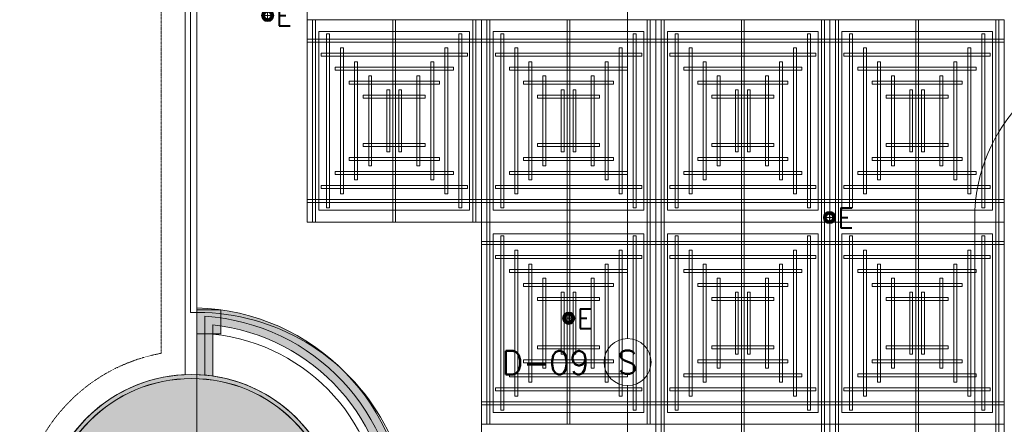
# Model space of a CAD drawing. Header units: millimetres. Extents: x 149250 to 222845, y -30669 to 18303.
# Tile 9 of 36: x 149250 to 155532, y 9799 to 12381. Entities that reach past the tile are written whole.
import ezdxf
from ezdxf.enums import TextEntityAlignment as Align

# ---------------------------------------------------------------- set-up
doc = ezdxf.new("R2010")
doc.units = ezdxf.units.MM
doc.header["$MEASUREMENT"] = 0
for name, pattern in [('DASHED', [19.05, 12.7, -6.35]), ('HIDDENX2', [0.75, 0.5, -0.25]), ('IRISH HOUSE_FF46_HYD AIRPORT_HVAC DUCTING LAYOUT 3$0$( Dashed )', [0.75, 0.5, -0.25]), ('IRISH HOUSE_FF46_HYD AIRPORT_HVAC DUCTING LAYOUT 3$0$LEVEL-F-OVERALL LAYOUT$0$Overhead', [4, 2.5, -1.5])]:
    doc.linetypes.add(name, pattern=pattern)
doc.layers.get('0').update_dxf_attribs({"lineweight": 5})
for name, color, linetype, lineweight in [('E Celing Lighting', 5, 'DASHED', 5), ('IRISH HOUSE_FF46_HYD AIRPORT_HVAC DUCTING LAYOUT 3$0$00 Structural', 2, 'Continuous', 25), ('IRISH HOUSE_FF46_HYD AIRPORT_HVAC DUCTING LAYOUT 3$0$02_Elevation 00', 8, 'Continuous', 9), ('IRISH HOUSE_FF46_HYD AIRPORT_HVAC DUCTING LAYOUT 3$0$Ceiling', 14, 'Continuous', 9), ('IRISH HOUSE_FF46_HYD AIRPORT_HVAC DUCTING LAYOUT 3$0$Furniture', 14, 'Continuous', 9), ('IRISH HOUSE_FF46_HYD AIRPORT_HVAC DUCTING LAYOUT 3$0$Grey', 8, 'Continuous', 9), ('IRISH HOUSE_FF46_HYD AIRPORT_HVAC DUCTING LAYOUT 3$0$LEVEL-F-OVERALL LAYOUT$0$A-FLOR-HRAL', 251, 'Continuous', 13), ('IRISH HOUSE_FF46_HYD AIRPORT_HVAC DUCTING LAYOUT 3$0$LEVEL-F-OVERALL LAYOUT$0$A-FLOR-OVHD', 251, 'IRISH HOUSE_FF46_HYD AIRPORT_HVAC DUCTING LAYOUT 3$0$LEVEL-F-OVERALL LAYOUT$0$Overhead', 5), ('Lighting (Ceiling)', 160, 'Continuous', 15), ('M-MEP-GEN', 7, 'Continuous', 5)]:
    doc.layers.add(name, color=color, linetype=linetype, lineweight=lineweight)
doc.layers.add('IRISH HOUSE_FF46_HYD AIRPORT_HVAC DUCTING LAYOUT 3$0$Flooring', color=8, linetype='Continuous')
doc.layers.add('IRISH HOUSE_FF46_HYD AIRPORT_HVAC DUCTING LAYOUT 3$0$RCP LAYOUT', color=9, linetype='Continuous', true_color=0x808080)
for name, color, linetype, lineweight, true_color in [('M-MEP-ELFA-CABLE', 1, 'HIDDENX2', 20, 0xff0000), ('M-MEP-ELFA-DETECTOR', 7, 'Continuous', 20, 0xa50000), ('M-MEP-ELPR-EQUIP', 6, 'Continuous', 20, 0xff00ff)]:
    doc.layers.add(name, color=color, linetype=linetype, lineweight=lineweight, true_color=true_color)
doc.styles.get("Standard").update_dxf_attribs({"font": 'romans.shx'})

# ---------------------------------------------------------------- blocks, each defined once
blk = doc.blocks.new('IRISH HOUSE_FF46_HYD AIRPORT_HVAC DUCTING LAYOUT 3$0$IRISH HOUSE-RCP LAYOUT')
at = {"lineweight": 0, "ltscale": 0.25, "true_color": 0x808080}
h = blk.add_hatch(color=8, dxfattribs=at)
h.dxf.hatch_style = 1
h.paths.add_polyline_path([(34, 1369.8), (34, 944.4, -0.013467), (84.8, 941.2), (84.8, 1316.7, -0.937706), (84.8, -1316.7), (84.8, -941.2, -0.013467), (34, -944.4), (34, -1369.8, 0.975525)])
h = blk.add_hatch(color=8, dxfattribs=at)
h.dxf.hatch_style = 1
h.paths.add_polyline_path([(84.8, 1316.7), (84.8, 941.2, -0.013533), (135.6, 935.3), (135.6, 1203.5), (135.6, 1261.4, -0.898297), (135.6, -1261.4), (135.6, -935.3, -0.013533), (84.8, -941.2), (84.8, -1316.7, 0.937706)])
h = blk.add_hatch(color=8, dxfattribs=at)
h.dxf.hatch_style = 1
h.paths.add_polyline_path([(0, 945, 1), (0, -945, 1)])
h.paths.add_polyline_path([(0, -919.6, -1), (0, 919.6, -1)], flags=16)
h = blk.add_hatch(color=8, dxfattribs=at)
h.dxf.hatch_style = 1
h.paths.add_polyline_path([(0, 945, 1), (0, -945, 1)])
h.paths.add_polyline_path([(0, -919.6, -1), (0, 919.6, -1)], flags=16)
h = blk.add_hatch(color=8, dxfattribs=at)
h.dxf.hatch_style = 1
h.paths.add_polyline_path([(0, 945, 1), (0, -945, 1)])
h.paths.add_polyline_path([(0, -919.6, -1), (0, 919.6, -1)], flags=16)
h = blk.add_hatch(color=8, dxfattribs=at)
h.dxf.hatch_style = 1
h.paths.add_polyline_path([(-194.6, -7416.7), (-194.6, -9019.3), (1106, -9019.3), (1106, -7416.7)])
h.paths.add_polyline_path([(5.8, -7617.1), (5.8, -8818.9), (905.6, -8818.9), (905.6, -7617.1)], flags=16)
h.paths.add_polyline_path([(0, -919.6, 1), (0, 919.6, 1)])
h = blk.add_hatch(color=8, dxfattribs=at)
h.dxf.hatch_style = 1
h.paths.add_polyline_path([(-194.6, -7416.7), (-194.6, -9019.3), (1106, -9019.3), (1106, -7416.7)])
h.paths.add_polyline_path([(5.8, -7617.1), (5.8, -8818.9), (905.6, -8818.9), (905.6, -7617.1)], flags=16)
h.paths.add_polyline_path([(919.7, 0, 1), (-919.6, 0, 1)])
h = blk.add_hatch(color=8, dxfattribs=at)
h.dxf.hatch_style = 1
h.paths.add_polyline_path([(-194.6, -7416.7), (-194.6, -9019.3), (1106, -9019.3), (1106, -7416.7)])
h.paths.add_polyline_path([(5.8, -7617.1), (5.8, -8818.9), (905.6, -8818.9), (905.6, -7617.1)], flags=16)
h.paths.add_polyline_path([(0, -919.6, 1), (0, 919.6, 1)])
at = {"layer": 'IRISH HOUSE_FF46_HYD AIRPORT_HVAC DUCTING LAYOUT 3$0$00 Structural', "lineweight": 0, "ltscale": 0.25, "true_color": 0x808080}
h = blk.add_hatch(color=8, dxfattribs=at)
h.dxf.hatch_style = 1
h.paths.add_polyline_path([(34, 1357.5), (34, 1205.1), (186.4, 1205.1), (186.4, 1357.5)])
at = {"color": 8, "lineweight": 0, "ltscale": 0.25, "true_color": 0x808080}
for p, q in [((736.3, 1918.2), (736.3, 8372.8)), ((1848.5, 3209.1), (736.3, 3209.1)), ((736.3, 3209.1), (736.3, 1918.2)), ((1848.5, 3209.1), (2960.8, 3209.1)), ((1848.5, 1918.2), (1848.5, 3209.1)), ((1848.5, 1918.2), (1848.5, 3209.1)), ((2960.8, 3209.1), (2960.8, 1918.2)), ((4073.1, 3209.1), (2960.8, 3209.1)), ((2960.8, 3209.1), (2960.8, 1918.2)), ((4073.1, 1918.2), (4073.1, 3209.1)), ((5185.4, 3209.1), (4073.1, 3209.1)), ((4073.1, 3209.1), (4073.1, 1918.2)), ((5185.4, 1918.2), (5185.4, 3209.1)), ((1772.3, 3132.9), (812.5, 3132.9)), ((812.5, 3132.9), (812.5, 1994.4)), ((1772.3, 1994.4), (1772.3, 3132.9)), ((1924.7, 3132.9), (2884.6, 3132.9)), ((1924.7, 1994.4), (1924.7, 3132.9)), ((2884.6, 3132.9), (2884.6, 1994.4)), ((3996.9, 3132.9), (3037, 3132.9)), ((3037, 3132.9), (3037, 1994.4)), ((3996.9, 1994.4), (3996.9, 3132.9)), ((5109.2, 3132.9), (4149.3, 3132.9)), ((4149.3, 3132.9), (4149.3, 1994.4)), ((5109.2, 1994.4), (5109.2, 3132.9)), ((812.5, 1994.4), (1772.3, 1994.4)), ((2884.6, 1994.4), (1924.7, 1994.4)), ((3037, 1994.4), (3996.9, 1994.4)), ((4149.3, 1994.4), (5109.2, 1994.4)), ((1848.5, 1918.2), (736.3, 1918.2)), ((736.3, 1918.2), (1848.5, 1918.2)), ((1848.5, -1954.5), (1848.5, 1918.2)), ((2960.8, 1918.2), (1848.5, 1918.2)), ((2960.8, 1918.2), (1848.5, 1918.2)), ((1848.5, 1918.2), (1848.5, 627.3)), ((2960.8, 1918.2), (4073.1, 1918.2)), ((2960.8, 627.3), (2960.8, 1918.2)), ((2960.8, 627.3), (2960.8, 1918.2)), ((2960.8, 1918.2), (4073.1, 1918.2)), ((4073.1, 1918.2), (4073.1, 627.3)), ((4073.1, 1918.2), (5185.4, 1918.2)), ((4073.1, 627.3), (4073.1, 1918.2)), ((4073.1, 1918.2), (5185.4, 1918.2)), ((5185.4, 1918.2), (5185.4, 627.3)), ((2884.6, 1842), (1924.7, 1842)), ((1924.7, 1842), (1924.7, 703.5)), ((2884.6, 703.5), (2884.6, 1842)), ((3037, 703.5), (3037, 1842)), ((3037, 1842), (3996.9, 1842)), ((3996.9, 1842), (3996.9, 703.5)), ((4149.3, 703.5), (4149.3, 1842)), ((4149.3, 1842), (5109.2, 1842)), ((5109.2, 1842), (5109.2, 703.5)), ((1924.7, 703.5), (2884.6, 703.5)), ((3996.9, 703.5), (3037, 703.5)), ((5109.2, 703.5), (4149.3, 703.5)), ((1848.5, 627.3), (2960.8, 627.3)), ((4073.1, 627.3), (2960.8, 627.3)), ((4073.1, 627.3), (2960.8, 627.3)), ((2960.8, 627.3), (2960.8, -663.6)), ((4073.1, -663.6), (4073.1, 627.3)), ((5185.4, 627.3), (4073.1, 627.3)), ((5185.4, 627.3), (4073.1, 627.3)), ((4073.1, 627.3), (4073.1, -663.6)), ((5185.4, -663.6), (5185.4, 627.3))]:
    blk.add_line(p, q, dxfattribs=at)
at = {"layer": 'IRISH HOUSE_FF46_HYD AIRPORT_HVAC DUCTING LAYOUT 3$0$00 Structural', "color": 8, "lineweight": 0, "ltscale": 0.25, "true_color": 0x808080}
for p, q in [((34, 1357.5), (186.4, 1357.5)), ((34, 1205.1), (34, 1357.5)), ((186.4, 1357.5), (186.4, 1205.1)), ((186.4, 1205.1), (34, 1205.1))]:
    blk.add_line(p, q, dxfattribs=at)
for radius in [945, 945, 945, 919.6, 919.6, 919.6]:
    blk.add_circle((0, 0), radius, dxfattribs=at)
at = {"layer": 'IRISH HOUSE_FF46_HYD AIRPORT_HVAC DUCTING LAYOUT 3$0$02_Elevation 00', "color": 8, "lineweight": 0, "ltscale": 0.25, "true_color": 0x808080}
blk.add_line((34, 4994.4), (34, -5030.7), dxfattribs=at)
at = {"layer": 'IRISH HOUSE_FF46_HYD AIRPORT_HVAC DUCTING LAYOUT 3$0$Ceiling', "color": 8, "lineweight": 0, "ltscale": 0.25, "true_color": 0x808080}
for p, q in [((772, 3209.1), (789.9, 3209.1)), ((772, 1918.2), (772, 3209.1)), ((789.9, 3209.1), (789.9, 1918.2)), ((1301.3, 3209.1), (1283.5, 3209.1)), ((1283.5, 3209.1), (1283.5, 1918.2)), ((1301.3, 1918.2), (1301.3, 3209.1)), ((1812.8, 3209.1), (1794.9, 3209.1)), ((1794.9, 3209.1), (1794.9, 1918.2)), ((1812.8, 1918.2), (1812.8, 3209.1)), ((1884.3, 3209.1), (1902.2, 3209.1)), ((1884.3, 1918.2), (1884.3, 3209.1)), ((1902.2, 3209.1), (1902.2, 1918.2)), ((2395.8, 3209.1), (2413.6, 3209.1)), ((2395.8, 1918.2), (2395.8, 3209.1)), ((2413.6, 3209.1), (2413.6, 1918.2)), ((2925.1, 3209.1), (2907.2, 3209.1)), ((2907.2, 3209.1), (2907.2, 1918.2)), ((2925.1, 1918.2), (2925.1, 3209.1)), ((2996.6, 3209.1), (3014.4, 3209.1)), ((2996.6, 1918.2), (2996.6, 3209.1)), ((3014.4, 3209.1), (3014.4, 1918.2)), ((3525.9, 3209.1), (3508, 3209.1)), ((3508, 3209.1), (3508, 1918.2)), ((3525.9, 1918.2), (3525.9, 3209.1)), ((4037.4, 3209.1), (4019.5, 3209.1)), ((4019.5, 3209.1), (4019.5, 1918.2)), ((4037.4, 1918.2), (4037.4, 3209.1)), ((4108.9, 3209.1), (4126.7, 3209.1)), ((4108.9, 1918.2), (4108.9, 3209.1)), ((4126.7, 3209.1), (4126.7, 1918.2)), ((4638.2, 3209.1), (4620.3, 3209.1)), ((4620.3, 3209.1), (4620.3, 1918.2)), ((4638.2, 1918.2), (4638.2, 3209.1)), ((5149.6, 3209.1), (5131.8, 3209.1)), ((5131.8, 3209.1), (5131.8, 1918.2)), ((5149.6, 1918.2), (5149.6, 3209.1)), ((1848.5, 3084), (736.3, 3084)), ((736.3, 3084), (736.3, 3066.1)), ((879.3, 3119.8), (861.4, 3119.8)), ((861.4, 3119.8), (861.4, 2007.6)), ((879.3, 2007.6), (879.3, 3119.8)), ((1723.4, 3119.8), (1705.6, 3119.8)), ((1705.6, 3119.8), (1705.6, 2007.6)), ((1723.4, 2007.6), (1723.4, 3119.8)), ((1848.5, 3066.1), (1848.5, 3084)), ((1848.5, 3084), (2960.8, 3084)), ((1848.5, 3066.1), (1848.5, 3084)), ((1973.7, 3119.8), (1991.5, 3119.8)), ((1973.7, 2007.6), (1973.7, 3119.8)), ((1991.5, 3119.8), (1991.5, 2007.6)), ((2817.8, 3119.8), (2835.7, 3119.8)), ((2817.8, 2007.6), (2817.8, 3119.8)), ((2835.7, 3119.8), (2835.7, 2007.6)), ((2960.8, 3084), (2960.8, 3066.1)), ((4073.1, 3084), (2960.8, 3084)), ((2960.8, 3084), (2960.8, 3066.1)), ((3103.8, 3119.8), (3085.9, 3119.8)), ((3085.9, 3119.8), (3085.9, 2007.6)), ((3103.8, 2007.6), (3103.8, 3119.8)), ((3948, 3119.8), (3930.1, 3119.8)), ((3930.1, 3119.8), (3930.1, 2007.6)), ((3948, 2007.6), (3948, 3119.8)), ((4073.1, 3066.1), (4073.1, 3084)), ((5185.4, 3084), (4073.1, 3084)), ((4073.1, 3084), (4073.1, 3066.1)), ((4216.1, 3119.8), (4198.2, 3119.8)), ((4198.2, 3119.8), (4198.2, 2007.6)), ((4216.1, 2007.6), (4216.1, 3119.8)), ((5060.3, 3119.8), (5042.4, 3119.8)), ((5042.4, 3119.8), (5042.4, 2007.6)), ((5060.3, 2007.6), (5060.3, 3119.8)), ((5185.4, 3066.1), (5185.4, 3084)), ((736.3, 3066.1), (1848.5, 3066.1)), ((968.6, 3030.4), (950.7, 3030.4)), ((950.7, 3030.4), (950.7, 2096.9)), ((968.6, 2096.9), (968.6, 3030.4)), ((1634.1, 3030.4), (1616.2, 3030.4)), ((1616.2, 3030.4), (1616.2, 2096.9)), ((1634.1, 2096.9), (1634.1, 3030.4)), ((2960.8, 3066.1), (1848.5, 3066.1)), ((2063, 3030.4), (2080.9, 3030.4)), ((2063, 2096.9), (2063, 3030.4)), ((2080.9, 3030.4), (2080.9, 2096.9)), ((2728.5, 3030.4), (2746.4, 3030.4)), ((2728.5, 2096.9), (2728.5, 3030.4)), ((2746.4, 3030.4), (2746.4, 2096.9)), ((2960.8, 3066.1), (4073.1, 3066.1)), ((3193.2, 3030.4), (3175.3, 3030.4)), ((3175.3, 3030.4), (3175.3, 2096.9)), ((3193.2, 2096.9), (3193.2, 3030.4)), ((3858.6, 3030.4), (3840.8, 3030.4)), ((3840.8, 3030.4), (3840.8, 2096.9)), ((3858.6, 2096.9), (3858.6, 3030.4)), ((4073.1, 3066.1), (5185.4, 3066.1)), ((4305.5, 3030.4), (4287.6, 3030.4)), ((4287.6, 3030.4), (4287.6, 2096.9)), ((4305.5, 2096.9), (4305.5, 3030.4)), ((4970.9, 3030.4), (4953, 3030.4)), ((4953, 3030.4), (4953, 2096.9)), ((4970.9, 2096.9), (4970.9, 3030.4)), ((825.6, 2994.7), (825.6, 2976.8)), ((1759.1, 2994.7), (825.6, 2994.7)), ((825.6, 2976.8), (1759.1, 2976.8)), ((1759.1, 2976.8), (1759.1, 2994.7)), ((1938, 2976.8), (1938, 2994.7)), ((1938, 2994.7), (2871.5, 2994.7)), ((2871.5, 2976.8), (1938, 2976.8)), ((2871.5, 2994.7), (2871.5, 2976.8)), ((3050.2, 2994.7), (3050.2, 2976.8)), ((3983.6, 2994.7), (3050.2, 2994.7)), ((3050.2, 2976.8), (3983.6, 2976.8)), ((3983.6, 2976.8), (3983.6, 2994.7)), ((4162.5, 2994.7), (4162.5, 2976.8)), ((5095.9, 2994.7), (4162.5, 2994.7)), ((4162.5, 2976.8), (5095.9, 2976.8)), ((5095.9, 2976.8), (5095.9, 2994.7)), ((915, 2905.3), (915, 2887.4)), ((1669.7, 2905.3), (915, 2905.3)), ((1058, 2941), (1040.1, 2941)), ((1040.1, 2941), (1040.1, 2186.3)), ((1058, 2186.3), (1058, 2941)), ((1544.7, 2941), (1526.8, 2941)), ((1526.8, 2941), (1526.8, 2186.3)), ((1544.7, 2186.3), (1544.7, 2941)), ((1669.7, 2887.4), (1669.7, 2905.3)), ((2027.4, 2887.4), (2027.4, 2905.3)), ((2027.4, 2905.3), (2782.1, 2905.3)), ((2152.4, 2941), (2170.3, 2941)), ((2152.4, 2186.3), (2152.4, 2941)), ((2170.3, 2941), (2170.3, 2186.3)), ((2639.1, 2941), (2657, 2941)), ((2639.1, 2186.3), (2639.1, 2941)), ((2657, 2941), (2657, 2186.3)), ((2782.1, 2905.3), (2782.1, 2887.4)), ((3139.6, 2905.3), (3139.6, 2887.4)), ((3894.3, 2905.3), (3139.6, 2905.3)), ((3282.5, 2941), (3264.7, 2941)), ((3264.7, 2941), (3264.7, 2186.3)), ((3282.5, 2186.3), (3282.5, 2941)), ((3769.3, 2941), (3751.4, 2941)), ((3751.4, 2941), (3751.4, 2186.3)), ((3769.3, 2186.3), (3769.3, 2941)), ((3894.3, 2887.4), (3894.3, 2905.3)), ((4251.8, 2905.3), (4251.8, 2887.4)), ((5006.6, 2905.3), (4251.8, 2905.3)), ((4394.8, 2941), (4376.9, 2941)), ((4376.9, 2941), (4376.9, 2186.3)), ((4394.8, 2186.3), (4394.8, 2941)), ((4881.5, 2941), (4863.7, 2941)), ((4863.7, 2941), (4863.7, 2186.3)), ((4881.5, 2186.3), (4881.5, 2941)), ((5006.6, 2887.4), (5006.6, 2905.3)), ((915, 2887.4), (1669.7, 2887.4)), ((1147.3, 2851.7), (1129.5, 2851.7)), ((1129.5, 2851.7), (1129.5, 2275.7)), ((1147.3, 2275.7), (1147.3, 2851.7)), ((1437.4, 2851.7), (1455.3, 2851.7)), ((1437.4, 2275.7), (1437.4, 2851.7)), ((1455.3, 2851.7), (1455.3, 2275.7)), ((2782.1, 2887.4), (2027.4, 2887.4)), ((2259.7, 2851.7), (2241.8, 2851.7)), ((2241.8, 2851.7), (2241.8, 2275.7)), ((2259.7, 2275.7), (2259.7, 2851.7)), ((2549.8, 2851.7), (2567.6, 2851.7)), ((2549.8, 2275.7), (2549.8, 2851.7)), ((2567.6, 2851.7), (2567.6, 2275.7)), ((3139.6, 2887.4), (3894.3, 2887.4)), ((3371.9, 2851.7), (3354, 2851.7)), ((3354, 2851.7), (3354, 2275.7)), ((3371.9, 2275.7), (3371.9, 2851.7)), ((3661.9, 2851.7), (3679.8, 2851.7)), ((3661.9, 2275.7), (3661.9, 2851.7)), ((3679.8, 2851.7), (3679.8, 2275.7)), ((4251.8, 2887.4), (5006.6, 2887.4)), ((4484.2, 2851.7), (4466.3, 2851.7)), ((4466.3, 2851.7), (4466.3, 2275.7)), ((4484.2, 2275.7), (4484.2, 2851.7)), ((4774.2, 2851.7), (4792.1, 2851.7)), ((4774.2, 2275.7), (4774.2, 2851.7)), ((4792.1, 2851.7), (4792.1, 2275.7)), ((1004.4, 2815.9), (1004.4, 2798.1)), ((1580.4, 2815.9), (1004.4, 2815.9)), ((1004.4, 2798.1), (1580.4, 2798.1)), ((1580.4, 2798.1), (1580.4, 2815.9)), ((2116.7, 2798.1), (2116.7, 2815.9)), ((2116.7, 2815.9), (2692.7, 2815.9)), ((2692.7, 2798.1), (2116.7, 2798.1)), ((2692.7, 2815.9), (2692.7, 2798.1)), ((3228.9, 2815.9), (3228.9, 2798.1)), ((3804.9, 2815.9), (3228.9, 2815.9)), ((3228.9, 2798.1), (3804.9, 2798.1)), ((3804.9, 2798.1), (3804.9, 2815.9)), ((4341.2, 2815.9), (4341.2, 2798.1)), ((4917.2, 2815.9), (4341.2, 2815.9)), ((4341.2, 2798.1), (4917.2, 2798.1)), ((4917.2, 2798.1), (4917.2, 2815.9)), ((1093.7, 2726.6), (1093.7, 2708.7)), ((1491, 2726.6), (1093.7, 2726.6)), ((1093.7, 2708.7), (1491, 2708.7)), ((1263.5, 2762.3), (1245.6, 2762.3)), ((1245.6, 2762.3), (1245.6, 2365)), ((1263.5, 2365), (1263.5, 2762.3)), ((1321.2, 2762.3), (1339.1, 2762.3)), ((1321.2, 2365), (1321.2, 2762.3)), ((1339.1, 2762.3), (1339.1, 2365)), ((1491, 2708.7), (1491, 2726.6)), ((2206.1, 2708.7), (2206.1, 2726.6)), ((2206.1, 2726.6), (2603.4, 2726.6)), ((2603.4, 2708.7), (2206.1, 2708.7)), ((2375.9, 2762.3), (2358, 2762.3)), ((2358, 2762.3), (2358, 2365)), ((2375.9, 2365), (2375.9, 2762.3)), ((2433.6, 2762.3), (2451.5, 2762.3)), ((2433.6, 2365), (2433.6, 2762.3)), ((2451.5, 2762.3), (2451.5, 2365)), ((2603.4, 2726.6), (2603.4, 2708.7)), ((3318.3, 2726.6), (3318.3, 2708.7)), ((3715.6, 2726.6), (3318.3, 2726.6)), ((3318.3, 2708.7), (3715.6, 2708.7)), ((3488.1, 2762.3), (3470.2, 2762.3)), ((3470.2, 2762.3), (3470.2, 2365)), ((3488.1, 2365), (3488.1, 2762.3)), ((3545.8, 2762.3), (3563.6, 2762.3)), ((3545.8, 2365), (3545.8, 2762.3)), ((3563.6, 2762.3), (3563.6, 2365)), ((3715.6, 2708.7), (3715.6, 2726.6)), ((4430.6, 2726.6), (4430.6, 2708.7)), ((4827.8, 2726.6), (4430.6, 2726.6)), ((4430.6, 2708.7), (4827.8, 2708.7)), ((4600.3, 2762.3), (4582.5, 2762.3)), ((4582.5, 2762.3), (4582.5, 2365)), ((4600.3, 2365), (4600.3, 2762.3)), ((4658, 2762.3), (4675.9, 2762.3)), ((4658, 2365), (4658, 2762.3)), ((4675.9, 2762.3), (4675.9, 2365)), ((4827.8, 2708.7), (4827.8, 2726.6)), ((1093.7, 2400.8), (1093.7, 2418.7)), ((1093.7, 2418.7), (1491, 2418.7)), ((1491, 2400.8), (1093.7, 2400.8)), ((1491, 2418.7), (1491, 2400.8)), ((2603.4, 2418.7), (2206.1, 2418.7)), ((2206.1, 2418.7), (2206.1, 2400.8)), ((2206.1, 2400.8), (2603.4, 2400.8)), ((2603.4, 2400.8), (2603.4, 2418.7)), ((3318.3, 2400.8), (3318.3, 2418.7)), ((3318.3, 2418.7), (3715.6, 2418.7)), ((3715.6, 2400.8), (3318.3, 2400.8)), ((3715.6, 2418.7), (3715.6, 2400.8)), ((4430.6, 2400.8), (4430.6, 2418.7)), ((4430.6, 2418.7), (4827.8, 2418.7)), ((4827.8, 2400.8), (4430.6, 2400.8)), ((4827.8, 2418.7), (4827.8, 2400.8)), ((1004.4, 2311.4), (1004.4, 2329.3)), ((1004.4, 2329.3), (1580.4, 2329.3)), ((1245.6, 2365), (1263.5, 2365)), ((1339.1, 2365), (1321.2, 2365)), ((1580.4, 2329.3), (1580.4, 2311.4)), ((2692.7, 2329.3), (2116.7, 2329.3)), ((2116.7, 2329.3), (2116.7, 2311.4)), ((2358, 2365), (2375.9, 2365)), ((2451.5, 2365), (2433.6, 2365)), ((2692.7, 2311.4), (2692.7, 2329.3)), ((3228.9, 2311.4), (3228.9, 2329.3)), ((3228.9, 2329.3), (3804.9, 2329.3)), ((3470.2, 2365), (3488.1, 2365)), ((3563.6, 2365), (3545.8, 2365)), ((3804.9, 2329.3), (3804.9, 2311.4)), ((4341.2, 2311.4), (4341.2, 2329.3)), ((4341.2, 2329.3), (4917.2, 2329.3)), ((4582.5, 2365), (4600.3, 2365)), ((4675.9, 2365), (4658, 2365)), ((4917.2, 2329.3), (4917.2, 2311.4)), ((1580.4, 2311.4), (1004.4, 2311.4)), ((1129.5, 2275.7), (1147.3, 2275.7)), ((1455.3, 2275.7), (1437.4, 2275.7)), ((2116.7, 2311.4), (2692.7, 2311.4)), ((2241.8, 2275.7), (2259.7, 2275.7)), ((2567.6, 2275.7), (2549.8, 2275.7)), ((3804.9, 2311.4), (3228.9, 2311.4)), ((3354, 2275.7), (3371.9, 2275.7)), ((3679.8, 2275.7), (3661.9, 2275.7)), ((4917.2, 2311.4), (4341.2, 2311.4)), ((4466.3, 2275.7), (4484.2, 2275.7)), ((4792.1, 2275.7), (4774.2, 2275.7)), ((915, 2222.1), (915, 2239.9)), ((915, 2239.9), (1669.7, 2239.9)), ((1669.7, 2222.1), (915, 2222.1)), ((1669.7, 2239.9), (1669.7, 2222.1)), ((2782.1, 2239.9), (2027.4, 2239.9)), ((2027.4, 2239.9), (2027.4, 2222.1)), ((2027.4, 2222.1), (2782.1, 2222.1)), ((2782.1, 2222.1), (2782.1, 2239.9)), ((3139.5, 2222.1), (3139.5, 2239.9)), ((3139.5, 2239.9), (3894.2, 2239.9)), ((3894.2, 2222.1), (3139.5, 2222.1)), ((3894.2, 2239.9), (3894.2, 2222.1)), ((4251.8, 2222.1), (4251.8, 2239.9)), ((4251.8, 2239.9), (5006.5, 2239.9)), ((5006.5, 2222.1), (4251.8, 2222.1)), ((5006.5, 2239.9), (5006.5, 2222.1)), ((825.6, 2132.7), (825.6, 2150.6)), ((825.6, 2150.6), (1759.1, 2150.6)), ((1040.1, 2186.3), (1058, 2186.3)), ((1526.8, 2186.3), (1544.7, 2186.3)), ((1759.1, 2150.6), (1759.1, 2132.7)), ((2871.5, 2150.6), (1938, 2150.6)), ((1938, 2150.6), (1938, 2132.7)), ((2170.3, 2186.3), (2152.4, 2186.3)), ((2657, 2186.3), (2639.1, 2186.3)), ((2871.5, 2132.7), (2871.5, 2150.6)), ((3050.2, 2132.7), (3050.2, 2150.6)), ((3050.2, 2150.6), (3983.6, 2150.6)), ((3264.7, 2186.3), (3282.5, 2186.3)), ((3751.4, 2186.3), (3769.3, 2186.3)), ((3983.6, 2150.6), (3983.6, 2132.7)), ((4162.5, 2132.7), (4162.5, 2150.6)), ((4162.5, 2150.6), (5095.9, 2150.6)), ((4376.9, 2186.3), (4394.8, 2186.3)), ((4863.7, 2186.3), (4881.5, 2186.3)), ((5095.9, 2150.6), (5095.9, 2132.7)), ((1759.1, 2132.7), (825.6, 2132.7)), ((950.7, 2096.9), (968.6, 2096.9)), ((1616.2, 2096.9), (1634.1, 2096.9)), ((1938, 2132.7), (2871.5, 2132.7)), ((2080.9, 2096.9), (2063, 2096.9)), ((2746.4, 2096.9), (2728.5, 2096.9)), ((3983.6, 2132.7), (3050.2, 2132.7)), ((3175.3, 2096.9), (3193.2, 2096.9)), ((3840.8, 2096.9), (3858.6, 2096.9)), ((5095.9, 2132.7), (4162.5, 2132.7)), ((4287.6, 2096.9), (4305.5, 2096.9)), ((4953, 2096.9), (4970.9, 2096.9)), ((736.3, 2061.2), (1848.5, 2061.2)), ((736.3, 2043.3), (736.3, 2061.2)), ((1848.5, 2043.3), (736.3, 2043.3)), ((2960.8, 2061.2), (1848.5, 2061.2)), ((1848.5, 2061.2), (1848.5, 2043.3)), ((1848.5, 2061.2), (1848.5, 2043.3)), ((1848.5, 2043.3), (2960.8, 2043.3)), ((2960.8, 2043.3), (2960.8, 2061.2)), ((2960.8, 2061.2), (4073.1, 2061.2)), ((2960.8, 2043.3), (2960.8, 2061.2)), ((4073.1, 2043.3), (2960.8, 2043.3)), ((4073.1, 2061.2), (4073.1, 2043.3)), ((4073.1, 2061.2), (5185.4, 2061.2)), ((4073.1, 2043.3), (4073.1, 2061.2)), ((5185.4, 2043.3), (4073.1, 2043.3)), ((5185.4, 2061.2), (5185.4, 2043.3)), ((861.4, 2007.6), (879.3, 2007.6)), ((1705.6, 2007.6), (1723.4, 2007.6)), ((1991.5, 2007.6), (1973.7, 2007.6)), ((2835.7, 2007.6), (2817.8, 2007.6)), ((3085.9, 2007.6), (3103.8, 2007.6)), ((3930.1, 2007.6), (3948, 2007.6)), ((4198.2, 2007.6), (4216.1, 2007.6)), ((5042.4, 2007.6), (5060.3, 2007.6)), ((789.9, 1918.2), (772, 1918.2)), ((1283.5, 1918.2), (1301.3, 1918.2)), ((1794.9, 1918.2), (1812.8, 1918.2)), ((1902.2, 1918.2), (1884.3, 1918.2)), ((1902.2, 1918.2), (1884.3, 1918.2)), ((1884.3, 1918.2), (1884.3, 627.3)), ((1902.2, 627.3), (1902.2, 1918.2)), ((2413.6, 1918.2), (2395.8, 1918.2)), ((2413.6, 1918.2), (2395.8, 1918.2)), ((2395.8, 1918.2), (2395.8, 627.3)), ((2413.6, 627.3), (2413.6, 1918.2)), ((2907.2, 1918.2), (2925.1, 1918.2)), ((2907.2, 627.3), (2907.2, 1918.2)), ((2907.2, 1918.2), (2925.1, 1918.2)), ((2925.1, 1918.2), (2925.1, 627.3)), ((3014.4, 1918.2), (2996.6, 1918.2)), ((3014.4, 1918.2), (2996.6, 1918.2)), ((2996.6, 1918.2), (2996.6, 627.3)), ((3014.4, 627.3), (3014.4, 1918.2)), ((3508, 1918.2), (3525.9, 1918.2)), ((3508, 627.3), (3508, 1918.2)), ((3508, 1918.2), (3525.9, 1918.2)), ((3525.9, 1918.2), (3525.9, 627.3)), ((4019.5, 1918.2), (4037.4, 1918.2)), ((4019.5, 627.3), (4019.5, 1918.2)), ((4019.5, 1918.2), (4037.4, 1918.2)), ((4037.4, 1918.2), (4037.4, 627.3)), ((4126.7, 1918.2), (4108.9, 1918.2)), ((4126.7, 1918.2), (4108.9, 1918.2)), ((4108.9, 1918.2), (4108.9, 627.3)), ((4126.7, 627.3), (4126.7, 1918.2)), ((4620.3, 1918.2), (4638.2, 1918.2)), ((4620.3, 627.3), (4620.3, 1918.2)), ((4620.3, 1918.2), (4638.2, 1918.2)), ((4638.2, 1918.2), (4638.2, 627.3)), ((5131.8, 1918.2), (5149.6, 1918.2)), ((5131.8, 627.3), (5131.8, 1918.2)), ((5131.8, 1918.2), (5149.6, 1918.2)), ((5149.6, 1918.2), (5149.6, 627.3)), ((1991.5, 1828.9), (1973.7, 1828.9)), ((1973.7, 1828.9), (1973.7, 716.7)), ((1991.5, 716.7), (1991.5, 1828.9)), ((2835.7, 1828.9), (2817.8, 1828.9)), ((2817.8, 1828.9), (2817.8, 716.7)), ((2835.7, 716.7), (2835.7, 1828.9)), ((3085.9, 716.7), (3085.9, 1828.9)), ((3085.9, 1828.9), (3103.8, 1828.9)), ((3103.8, 1828.9), (3103.8, 716.7)), ((3930.1, 716.7), (3930.1, 1828.9)), ((3930.1, 1828.9), (3948, 1828.9)), ((3948, 1828.9), (3948, 716.7)), ((4198.2, 716.7), (4198.2, 1828.9)), ((4198.2, 1828.9), (4216.1, 1828.9)), ((4216.1, 1828.9), (4216.1, 716.7)), ((5042.4, 716.7), (5042.4, 1828.9)), ((5042.4, 1828.9), (5060.3, 1828.9)), ((5060.3, 1828.9), (5060.3, 716.7)), ((1848.5, 1775.2), (1848.5, 1793.1)), ((1848.5, 1793.1), (2960.8, 1793.1)), ((2960.8, 1775.2), (1848.5, 1775.2)), ((2960.8, 1793.1), (2960.8, 1775.2)), ((4073.1, 1793.1), (2960.8, 1793.1)), ((2960.8, 1793.1), (2960.8, 1775.2)), ((2960.8, 1775.2), (4073.1, 1775.2)), ((4073.1, 1775.2), (4073.1, 1793.1)), ((5185.4, 1793.1), (4073.1, 1793.1)), ((4073.1, 1793.1), (4073.1, 1775.2)), ((4073.1, 1775.2), (5185.4, 1775.2)), ((5185.4, 1775.2), (5185.4, 1793.1)), ((1938, 1685.9), (1938, 1703.7)), ((1938, 1703.7), (2871.5, 1703.7)), ((2080.9, 1739.5), (2063, 1739.5)), ((2063, 1739.5), (2063, 806)), ((2080.9, 806), (2080.9, 1739.5)), ((2746.4, 1739.5), (2728.5, 1739.5)), ((2728.5, 1739.5), (2728.5, 806)), ((2746.4, 806), (2746.4, 1739.5)), ((2871.5, 1703.7), (2871.5, 1685.9)), ((3050.2, 1703.7), (3050.2, 1685.9)), ((3983.6, 1703.7), (3050.2, 1703.7)), ((3175.3, 806), (3175.3, 1739.5)), ((3175.3, 1739.5), (3193.2, 1739.5)), ((3193.2, 1739.5), (3193.2, 806)), ((3840.8, 806), (3840.8, 1739.5)), ((3840.8, 1739.5), (3858.6, 1739.5)), ((3858.6, 1739.5), (3858.6, 806)), ((3983.6, 1685.9), (3983.6, 1703.7)), ((4162.5, 1703.7), (4162.5, 1685.9)), ((5095.9, 1703.7), (4162.5, 1703.7)), ((4287.6, 806), (4287.6, 1739.5)), ((4287.6, 1739.5), (4305.5, 1739.5)), ((4305.5, 1739.5), (4305.5, 806)), ((4953, 806), (4953, 1739.5)), ((4953, 1739.5), (4970.9, 1739.5)), ((4970.9, 1739.5), (4970.9, 806)), ((5095.9, 1685.9), (5095.9, 1703.7)), ((2871.5, 1685.9), (1938, 1685.9)), ((2170.3, 1650.1), (2152.4, 1650.1)), ((2152.4, 1650.1), (2152.4, 895.4)), ((2170.3, 895.4), (2170.3, 1650.1)), ((2657, 1650.1), (2639.1, 1650.1)), ((2639.1, 1650.1), (2639.1, 895.4)), ((2657, 895.4), (2657, 1650.1)), ((3050.2, 1685.9), (3983.6, 1685.9)), ((3264.7, 895.4), (3264.7, 1650.1)), ((3264.7, 1650.1), (3282.5, 1650.1)), ((3282.5, 1650.1), (3282.5, 895.4)), ((3751.4, 895.4), (3751.4, 1650.1)), ((3751.4, 1650.1), (3769.3, 1650.1)), ((3769.3, 1650.1), (3769.3, 895.4)), ((4162.5, 1685.9), (5095.9, 1685.9)), ((4376.9, 895.4), (4376.9, 1650.1)), ((4376.9, 1650.1), (4394.8, 1650.1)), ((4394.8, 1650.1), (4394.8, 895.4)), ((4863.7, 895.4), (4863.7, 1650.1)), ((4863.7, 1650.1), (4881.5, 1650.1)), ((4881.5, 1650.1), (4881.5, 895.4)), ((2027.4, 1596.5), (2027.4, 1614.4)), ((2027.4, 1614.4), (2782.1, 1614.4)), ((2782.1, 1596.5), (2027.4, 1596.5)), ((2782.1, 1614.4), (2782.1, 1596.5)), ((3139.5, 1614.4), (3139.5, 1596.5)), ((3894.2, 1614.4), (3139.5, 1614.4)), ((3139.5, 1596.5), (3894.2, 1596.5)), ((3894.2, 1596.5), (3894.2, 1614.4)), ((4251.8, 1614.4), (4251.8, 1596.5)), ((5006.5, 1614.4), (4251.8, 1614.4)), ((4251.8, 1596.5), (5006.5, 1596.5)), ((5006.5, 1596.5), (5006.5, 1614.4)), ((2116.7, 1507.1), (2116.7, 1525)), ((2116.7, 1525), (2692.7, 1525)), ((2241.8, 984.8), (2241.8, 1560.8)), ((2241.8, 1560.8), (2259.7, 1560.8)), ((2259.7, 1560.8), (2259.7, 984.8)), ((2567.6, 1560.8), (2549.8, 1560.8)), ((2549.8, 1560.8), (2549.8, 984.8)), ((2567.6, 984.8), (2567.6, 1560.8)), ((2692.7, 1525), (2692.7, 1507.1)), ((3228.9, 1525), (3228.9, 1507.1)), ((3804.9, 1525), (3228.9, 1525)), ((3354, 984.8), (3354, 1560.8)), ((3354, 1560.8), (3371.9, 1560.8)), ((3371.9, 1560.8), (3371.9, 984.8)), ((3679.8, 1560.8), (3661.9, 1560.8)), ((3661.9, 1560.8), (3661.9, 984.8)), ((3679.8, 984.8), (3679.8, 1560.8)), ((3804.9, 1507.1), (3804.9, 1525)), ((4341.2, 1525), (4341.2, 1507.1)), ((4917.2, 1525), (4341.2, 1525)), ((4466.3, 984.8), (4466.3, 1560.8)), ((4466.3, 1560.8), (4484.2, 1560.8)), ((4484.2, 1560.8), (4484.2, 984.8)), ((4792.1, 1560.8), (4774.2, 1560.8)), ((4774.2, 1560.8), (4774.2, 984.8)), ((4792.1, 984.8), (4792.1, 1560.8)), ((4917.2, 1507.1), (4917.2, 1525)), ((2692.7, 1507.1), (2116.7, 1507.1)), ((2358, 1074.1), (2358, 1471.4)), ((2358, 1471.4), (2375.9, 1471.4)), ((2375.9, 1471.4), (2375.9, 1074.1)), ((2451.5, 1471.4), (2433.6, 1471.4)), ((2433.6, 1471.4), (2433.6, 1074.1)), ((2451.5, 1074.1), (2451.5, 1471.4)), ((3228.9, 1507.1), (3804.9, 1507.1)), ((3470.2, 1074.1), (3470.2, 1471.4)), ((3470.2, 1471.4), (3488.1, 1471.4)), ((3488.1, 1471.4), (3488.1, 1074.1)), ((3563.6, 1471.4), (3545.8, 1471.4)), ((3545.8, 1471.4), (3545.8, 1074.1)), ((3563.6, 1074.1), (3563.6, 1471.4)), ((4341.2, 1507.1), (4917.2, 1507.1)), ((4582.5, 1074.1), (4582.5, 1471.4)), ((4582.5, 1471.4), (4600.3, 1471.4)), ((4600.3, 1471.4), (4600.3, 1074.1)), ((4675.9, 1471.4), (4658, 1471.4)), ((4658, 1471.4), (4658, 1074.1)), ((4675.9, 1074.1), (4675.9, 1471.4)), ((2206.1, 1417.8), (2206.1, 1435.7)), ((2206.1, 1435.7), (2603.4, 1435.7)), ((2603.4, 1417.8), (2206.1, 1417.8)), ((2603.4, 1435.7), (2603.4, 1417.8)), ((3318.3, 1435.7), (3318.3, 1417.8)), ((3715.6, 1435.7), (3318.3, 1435.7)), ((3318.3, 1417.8), (3715.6, 1417.8)), ((3715.6, 1417.8), (3715.6, 1435.7)), ((4430.6, 1435.7), (4430.6, 1417.8)), ((4827.8, 1435.7), (4430.6, 1435.7)), ((4430.6, 1417.8), (4827.8, 1417.8)), ((4827.8, 1417.8), (4827.8, 1435.7)), ((2603.4, 1127.7), (2206.1, 1127.7)), ((2206.1, 1127.7), (2206.1, 1109.9)), ((2206.1, 1109.9), (2603.4, 1109.9)), ((2375.9, 1074.1), (2358, 1074.1)), ((2433.6, 1074.1), (2451.5, 1074.1)), ((2603.4, 1109.9), (2603.4, 1127.7)), ((3318.3, 1109.9), (3318.3, 1127.7)), ((3318.3, 1127.7), (3715.6, 1127.7)), ((3715.6, 1109.9), (3318.3, 1109.9)), ((3488.1, 1074.1), (3470.2, 1074.1)), ((3545.8, 1074.1), (3563.6, 1074.1)), ((3715.6, 1127.7), (3715.6, 1109.9)), ((4430.6, 1109.9), (4430.6, 1127.7)), ((4430.6, 1127.7), (4827.8, 1127.7)), ((4827.8, 1109.9), (4430.6, 1109.9)), ((4600.3, 1074.1), (4582.5, 1074.1)), ((4658, 1074.1), (4675.9, 1074.1)), ((4827.8, 1127.7), (4827.8, 1109.9)), ((2692.7, 1038.4), (2116.7, 1038.4)), ((2116.7, 1038.4), (2116.7, 1020.5)), ((2116.7, 1020.5), (2692.7, 1020.5)), ((2692.7, 1020.5), (2692.7, 1038.4)), ((3228.9, 1020.5), (3228.9, 1038.4)), ((3228.9, 1038.4), (3804.9, 1038.4)), ((3804.9, 1020.5), (3228.9, 1020.5)), ((3804.9, 1038.4), (3804.9, 1020.5)), ((4341.2, 1020.5), (4341.2, 1038.4)), ((4341.2, 1038.4), (4917.2, 1038.4)), ((4917.2, 1020.5), (4341.2, 1020.5)), ((4917.2, 1038.4), (4917.2, 1020.5)), ((2782.1, 949), (2027.4, 949)), ((2027.4, 949), (2027.4, 931.1)), ((2259.7, 984.8), (2241.8, 984.8)), ((2549.8, 984.8), (2567.6, 984.8)), ((2782.1, 931.1), (2782.1, 949)), ((3139.6, 931.1), (3139.6, 949)), ((3139.6, 949), (3894.3, 949)), ((3371.9, 984.8), (3354, 984.8)), ((3661.9, 984.8), (3679.8, 984.8)), ((3894.3, 949), (3894.3, 931.1)), ((4251.8, 931.1), (4251.8, 949)), ((4251.8, 949), (5006.6, 949)), ((4484.2, 984.8), (4466.3, 984.8)), ((4774.2, 984.8), (4792.1, 984.8)), ((5006.6, 949), (5006.6, 931.1)), ((2027.4, 931.1), (2782.1, 931.1)), ((2152.4, 895.4), (2170.3, 895.4)), ((2639.1, 895.4), (2657, 895.4)), ((3894.3, 931.1), (3139.6, 931.1)), ((3282.5, 895.4), (3264.7, 895.4)), ((3769.3, 895.4), (3751.4, 895.4)), ((5006.6, 931.1), (4251.8, 931.1)), ((4394.8, 895.4), (4376.9, 895.4)), ((4881.5, 895.4), (4863.7, 895.4)), ((2871.5, 859.7), (1938, 859.7)), ((1938, 859.7), (1938, 841.8)), ((1938, 841.8), (2871.5, 841.8)), ((2871.5, 841.8), (2871.5, 859.7)), ((3050.2, 841.8), (3050.2, 859.7)), ((3050.2, 859.7), (3983.6, 859.7)), ((3983.6, 841.8), (3050.2, 841.8)), ((3983.6, 859.7), (3983.6, 841.8)), ((4162.5, 841.8), (4162.5, 859.7)), ((4162.5, 859.7), (5095.9, 859.7)), ((5095.9, 841.8), (4162.5, 841.8)), ((5095.9, 859.7), (5095.9, 841.8)), ((2960.8, 770.3), (1848.5, 770.3)), ((1848.5, 770.3), (1848.5, 752.4)), ((2063, 806), (2080.9, 806)), ((2728.5, 806), (2746.4, 806)), ((2960.8, 752.4), (2960.8, 770.3)), ((2960.8, 770.3), (4073.1, 770.3)), ((2960.8, 752.4), (2960.8, 770.3)), ((3193.2, 806), (3175.3, 806)), ((3858.6, 806), (3840.8, 806)), ((4073.1, 770.3), (4073.1, 752.4)), ((4073.1, 770.3), (5185.4, 770.3)), ((4073.1, 752.4), (4073.1, 770.3)), ((4305.5, 806), (4287.6, 806)), ((4970.9, 806), (4953, 806)), ((5185.4, 770.3), (5185.4, 752.4)), ((1848.5, 752.4), (2960.8, 752.4)), ((1973.7, 716.7), (1991.5, 716.7)), ((2817.8, 716.7), (2835.7, 716.7)), ((4073.1, 752.4), (2960.8, 752.4)), ((3103.8, 716.7), (3085.9, 716.7)), ((3948, 716.7), (3930.1, 716.7)), ((5185.4, 752.4), (4073.1, 752.4)), ((4216.1, 716.7), (4198.2, 716.7)), ((5060.3, 716.7), (5042.4, 716.7)), ((1884.3, 627.3), (1902.2, 627.3)), ((2395.8, 627.3), (2413.6, 627.3)), ((2925.1, 627.3), (2907.2, 627.3)), ((2996.6, 627.3), (3014.4, 627.3)), ((2996.6, 627.3), (3014.4, 627.3)), ((2996.6, -663.6), (2996.6, 627.3)), ((3014.4, 627.3), (3014.4, -663.6)), ((3525.9, 627.3), (3508, 627.3)), ((3525.9, 627.3), (3508, 627.3)), ((3508, 627.3), (3508, -663.6)), ((3525.9, -663.6), (3525.9, 627.3)), ((4037.4, 627.3), (4019.5, 627.3)), ((4037.4, 627.3), (4019.5, 627.3)), ((4019.5, 627.3), (4019.5, -663.6)), ((4037.4, -663.6), (4037.4, 627.3)), ((4108.9, 627.3), (4126.7, 627.3)), ((4108.9, 627.3), (4126.7, 627.3)), ((4108.9, -663.6), (4108.9, 627.3)), ((4126.7, 627.3), (4126.7, -663.6)), ((4638.2, 627.3), (4620.3, 627.3)), ((4638.2, 627.3), (4620.3, 627.3)), ((4620.3, 627.3), (4620.3, -663.6)), ((4638.2, -663.6), (4638.2, 627.3)), ((5149.6, 627.3), (5131.8, 627.3)), ((5149.6, 627.3), (5131.8, 627.3)), ((5131.8, 627.3), (5131.8, -663.6)), ((5149.6, -663.6), (5149.6, 627.3))]:
    blk.add_line(p, q, dxfattribs=at)
at = {"layer": 'IRISH HOUSE_FF46_HYD AIRPORT_HVAC DUCTING LAYOUT 3$0$Flooring', "color": 8, "lineweight": 0, "ltscale": 0.25, "true_color": 0x808080}
blk.add_line((-8.3, 7562.6), (-8.3, 1340.9), dxfattribs=at)
blk.add_arc((33.9, -18.1), 1359.7, 268.22001, 91.77999, dxfattribs=at)
at = {"layer": 'IRISH HOUSE_FF46_HYD AIRPORT_HVAC DUCTING LAYOUT 3$0$Furniture', "color": 8, "lineweight": 0, "ltscale": 0.25, "true_color": 0x808080}
blk.add_line((-41.7, 7586.2), (-41.9, 944), dxfattribs=at)
blk.add_arc((0, 0), 945, 92.54286, 267.4529, dxfattribs=at)
at = {"layer": 'IRISH HOUSE_FF46_HYD AIRPORT_HVAC DUCTING LAYOUT 3$0$Grey', "color": 8, "linetype": 'IRISH HOUSE_FF46_HYD AIRPORT_HVAC DUCTING LAYOUT 3$0$( Dashed )', "lineweight": 0, "ltscale": 0.2, "true_color": 0x808080}
blk.add_line((-194.1, 7589), (-194.3, 1080), dxfattribs=at)
at = {"layer": 'IRISH HOUSE_FF46_HYD AIRPORT_HVAC DUCTING LAYOUT 3$0$Grey', "color": 8, "lineweight": 0, "ltscale": 0.25, "true_color": 0x808080}
for p, q in [((4996.3, 1939.6), (4996.3, -1859.5)), ((34, 1369.8), (34, 944.4)), ((84.8, 1316.7), (84.8, 941.2)), ((135.6, 1261.4), (135.6, 935.3)), ((135.6, 1203.5), (135.6, 935.3))]:
    blk.add_line(p, q, dxfattribs=at)
for centre, radius, start, end in [((6063.1, 1939.6), 1066.8, 90, 180), ((0, 0), 1370.2, 271.41964, 88.58036), ((0, 0), 1319.4, 273.68265, 86.31735), ((0, 0), 1268.6, 276.13349, 83.86651), ((7.5, 0), 1210.3, 276.07384, 83.92616), ((0, 0), 945.1, 272.06156, 87.93844)]:
    blk.add_arc(centre, radius, start, end, dxfattribs=at)
at = {"layer": 'IRISH HOUSE_FF46_HYD AIRPORT_HVAC DUCTING LAYOUT 3$0$Grey', "color": 8, "linetype": 'IRISH HOUSE_FF46_HYD AIRPORT_HVAC DUCTING LAYOUT 3$0$( Dashed )', "lineweight": 0, "ltscale": 0.2, "true_color": 0x808080}
blk.add_arc((0, 0), 1097.4, 100.19966, 259.7961, dxfattribs=at)
at = {"layer": 'IRISH HOUSE_FF46_HYD AIRPORT_HVAC DUCTING LAYOUT 3$0$LEVEL-F-OVERALL LAYOUT$0$A-FLOR-HRAL', "color": 8, "lineweight": 0, "true_color": 0x808080}
blk.add_circle((0, 0), 919, dxfattribs=at)
at = {"layer": 'IRISH HOUSE_FF46_HYD AIRPORT_HVAC DUCTING LAYOUT 3$0$LEVEL-F-OVERALL LAYOUT$0$A-FLOR-OVHD', "color": 8, "lineweight": 0, "true_color": 0x808080}
blk.add_line((-601, 692.7), (-601, 696.1), dxfattribs=at)
blk = doc.blocks.new('IRISH HOUSE_FF46_HYD AIRPORT_HVAC DUCTING LAYOUT 3')
at = {"layer": 'IRISH HOUSE_FF46_HYD AIRPORT_HVAC DUCTING LAYOUT 3$0$RCP LAYOUT', "lineweight": 0}
blk.add_blockref('IRISH HOUSE_FF46_HYD AIRPORT_HVAC DUCTING LAYOUT 3$0$IRISH HOUSE-RCP LAYOUT', (0, 0), dxfattribs=at)
blk = doc.blocks.new('*U7')
at = {"color": 0}
blk.add_circle((0, 0), 100, dxfattribs=at)
blk.add_attdef('S', text='', height=100, dxfattribs=at).set_placement((0, 0), align=Align.MIDDLE_CENTER)
blk = doc.blocks.new('cl')
at = {"layer": 'Lighting (Ceiling)'}
h = blk.add_hatch(color=0, dxfattribs=at)
h.dxf.hatch_style = 1
h.paths.add_polyline_path([(1.53, 0.03, 1), (-1.53, 0.03, 1)])
h.paths.add_polyline_path([(-0.81, 0.03, -1), (0.81, 0.03, -1)], flags=16)
at = {"layer": 'Lighting (Ceiling)', "color": 0}
for p, q in [((-1.53, 0.03), (1.53, 0.03)), ((0, 1.56), (0, -1.5))]:
    blk.add_line(p, q, dxfattribs=at)
for radius in [1.53, 0.806]:
    blk.add_circle((0, 0.03), radius, dxfattribs=at)
at = {"color": 0}
blk.add_attdef('NAME', text='', height=5, dxfattribs=at).set_placement((0.84, 2.71), align=Align.MIDDLE_CENTER)

msp = doc.modelspace()

# ---------------------------------------------------------------- linework, layer by layer
at = {"layer": 'M-MEP-ELFA-CABLE', "ltscale": 5}
for points in [[(153128.7, 10345.8), (153128.7, 16028.4, -0.414214), (153228.7, 16128.4), (154882.8, 16128.4)], [(153128.7, 10045.8), (153128.7, 8100.5, -0.414214), (153028.7, 8000.5), (151703.1, 8000.5, 0.414214), (151603.1, 7900.5), (151603.1, 1103.7)]]:
    msp.add_lwpolyline(points, format="xyb", dxfattribs=at)

# ---------------------------------------------------------------- block references
at = {"layer": 'E Celing Lighting', "color": 5, "true_color": 0x0000ff}
ref = msp.add_blockref('cl', (150831.9, 12406.6), dxfattribs=dict(at, xscale=-25.32885420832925, yscale=25.32885420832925, zscale=25.32885420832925))
ref.add_attrib('NAME', 'E', dxfattribs={"layer": '0', "color": 0, "height": 126.6}).set_placement((150935, 12404.8), align=Align.MIDDLE_CENTER)
ref = msp.add_blockref('cl', (154416.6, 11117.8), dxfattribs=dict(at, xscale=-25.32885420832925, yscale=25.32885420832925, zscale=25.32885420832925))
ref.add_attrib('NAME', 'E', dxfattribs={"layer": '0', "color": 0, "height": 126.6}).set_placement((154519.8, 11116), align=Align.MIDDLE_CENTER)
ref = msp.add_blockref('cl', (152752.9, 10474.9), dxfattribs=dict(at, xscale=-25.32885420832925, yscale=25.32885420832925, zscale=25.32885420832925))
ref.add_attrib('NAME', 'E', dxfattribs={"layer": '0', "color": 0, "height": 126.6}).set_placement((152856, 10473.1), align=Align.MIDDLE_CENTER)
at = {"layer": 'M-MEP-ELFA-DETECTOR', "xscale": 1.5, "yscale": 1.5, "zscale": 1.5}
msp.add_blockref('*U7', (153128.7, 10195.8), dxfattribs=at).add_auto_attribs({'S': 'S'})
at = {"layer": 'M-MEP-ELPR-EQUIP'}
msp.add_blockref('IRISH HOUSE_FF46_HYD AIRPORT_HVAC DUCTING LAYOUT 3', (150347, 9171.7), dxfattribs=at)

# ---------------------------------------------------------------- texts
at = {"layer": 'M-MEP-GEN', "insert": (152886.2, 10192.2), "char_height": 150, "attachment_point": 6}
msp.add_mtext_dynamic_manual_height_columns('D-09', width=706.992, gutter_width=4987.1, heights=[0], dxfattribs=at)

doc.saveas('drawing.dxf')
